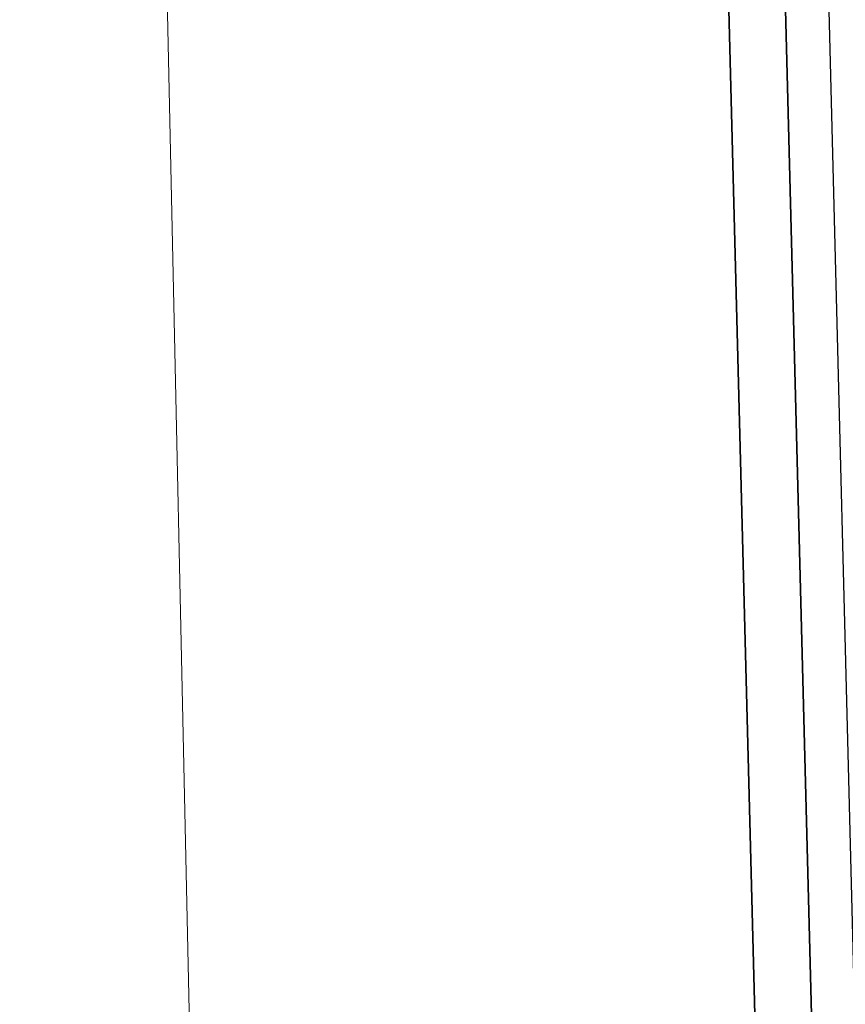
# Model space of a CAD drawing. Header units: metres. Extents: x 232680 to 233262, y 554200 to 554550.
# Tile 223 of 254: x 232760.9786 to 232761.0751, y 554482.721 to 554482.8361. Entities that reach past the tile are written whole.
import ezdxf

# ---------------------------------------------------------------- set-up
doc = ezdxf.new("R2010")
doc.units = ezdxf.units.M
doc.linetypes.add('NLCS-HIDDEN', pattern=[4, 2, -2])
for name, color, linetype, lineweight in [('ACO constructie 035', 7, 'Continuous', 35), ('ACO verborgen', 251, 'NLCS-HIDDEN', 13), ('N-WE-VH-VERHARDING_ASFALT_TUSSENLAAG_2-GD', 7, 'Continuous', 25)]:
    doc.layers.add(name, color=color, linetype=linetype, lineweight=lineweight)

# ---------------------------------------------------------------- blocks, each defined once
blk = doc.blocks.new('KT 500-640 (doorsnede)')
at = {"layer": 'ACO constructie 035'}
for p, q in [((1, -0.08), (0, -0.08)), ((1, -0.08), (0, -0.08)), ((1, -0.08661), (0, -0.08661)), ((1, -0.08661), (0, -0.08661))]:
    blk.add_line(p, q, dxfattribs=at)
at = {"layer": 'ACO verborgen'}
blk.add_line((1, -0.153), (0, -0.149), dxfattribs=at)

msp = doc.modelspace()

# ---------------------------------------------------------------- linework, layer by layer
at = {"layer": 'N-WE-VH-VERHARDING_ASFALT_TUSSENLAAG_2-GD', "flags": 128}
msp.add_lwpolyline([(232761.01139, 554485.23822), (232761.11935, 554481.03961), (232761.18938, 554481.03961), (232761.08141, 554485.23822)], close=True, dxfattribs=at)

# ---------------------------------------------------------------- block references
at = {"rotation": 271.4729954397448}
msp.add_blockref('KT 500-640 (doorsnede)', (232761.12759, 554483.63554), dxfattribs=at)

doc.saveas('drawing.dxf')
